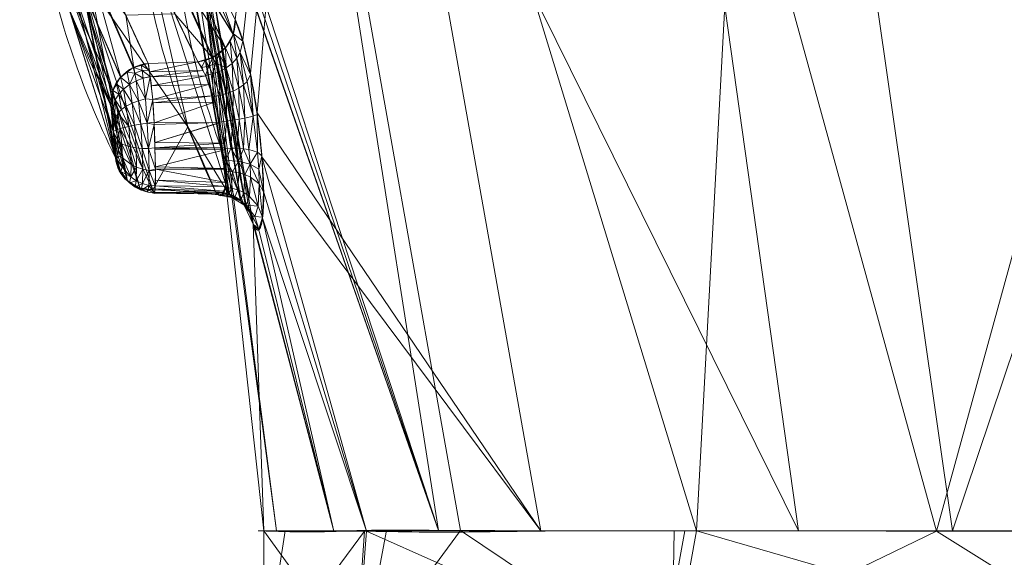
# Model space of a CAD drawing. Header units: millimetres. Extents: x -71 to 71, y -145 to 145.
# Tile 6 of 256: x -41.66 to -34.14, y -118.29 to -114.18. Entities that reach past the tile are written whole.
import ezdxf

# ---------------------------------------------------------------- set-up
doc = ezdxf.new("R2010")
doc.units = ezdxf.units.MM
doc.layers.add('1', color=7, linetype='CONTINUOUS')

msp = doc.modelspace()

# ---------------------------------------------------------------- linework, layer by layer
at = {"layer": '1', "color": 163, "linetype": 'Continuous', "lineweight": 13}
for p, q in [((-40.2978, -114.5032, -5.1675), (-40.6769, -114.5157, -5.1632)), ((-40.1616, -115.4987, -4.8322), (-40.642, -115.4828, -4.8374))]:
    msp.add_line(p, q, dxfattribs=at)
at = {"layer": '1', "color": 163, "linetype": 'Continuous', "lineweight": 13, "extrusion": (0.1632, -0.314799, -0.935023)}
msp.add_arc((-88.3551, 75.6004, 34.3006), 0.3, 21.46626, 113.8342, dxfattribs=at)
at = {"layer": '1', "color": 163, "linetype": 'Continuous', "lineweight": 13, "extrusion": (-0.157665, 0.315274, 0.935812)}
msp.add_arc((87.7189, 77.278, -34.5223), 0.3, 246.94628, 339.53442, dxfattribs=at)
at = {"layer": '1', "color": 163, "linetype": 'Continuous', "lineweight": 13, "extrusion": (0.15462, -0.315474, -0.936252)}
msp.add_arc((-87.1838, 78.3732, 34.6769), 0.3, 116.67351, 199.89976, dxfattribs=at)
at = {"layer": '1', "color": 163, "linetype": 'Continuous', "lineweight": 13, "extrusion": (-0.151083, 0.315529, 0.936811)}
msp.add_arc((86.236, 79.9201, -34.9022), 0.3, 160.75249, 243.81724, dxfattribs=at)
at = {"layer": '1', "color": 163, "linetype": 'Continuous', "lineweight": 13}
for points in [[(-40.9268, -115.2364, -4.9675), (-41.0636, -114.9586, -4.1368), (-41.2924, -114.401, -2.4689), (-41.5089, -113.5613, 0.046), (-41.6066, -112.7198, 2.5674), (-41.5973, -112.1591, 4.2498), (-41.5752, -111.8792, 5.0907)], [(-40.4617, -112.3652, 5.2372), (-40.4919, -112.6679, 4.3478), (-40.511, -113.2635, 2.5987), (-40.4199, -114.1251, 0.0626), (-40.2121, -114.955, -2.3781), (-40, -115.4854, -3.9396), (-39.8766, -115.7446, -4.7034)], [(-41.2793, -114.1027, -2.9054), (-41.1888, -114.3512, -3.6492), (-41.0828, -114.5961, -4.3819), (-40.9616, -114.8372, -5.1029)]]:
    msp.add_open_spline(points, degree=3, dxfattribs=at)
for points, knots in [([(-41.2909, -112.1134, 5.1623), (-41.2909, -112.1134, 5.1623), (-41.2909, -112.1134, 5.1623), (-41.3211, -112.5124, 3.9782), (-41.317, -112.9118, 2.7927), (-41.2364, -113.6735, 0.532), (-41.1663, -114.0362, -0.5445), (-40.9576, -114.7607, -2.6944), (-40.8184, -115.1227, -3.7689), (-40.642, -115.4828, -4.8374), (-40.642, -115.4828, -4.8374), (-40.642, -115.4828, -4.8374)], [0, 0, 0, 0, 0.000006, 0.000006, 0.354251, 0.354251, 0.676536, 0.676536, 0.999994, 0.999994, 1, 1, 1, 1]), ([(-40.1616, -115.4987, -4.8322), (-40.1616, -115.4987, -4.8321), (-40.1616, -115.4987, -4.8321), (-40.334, -115.1387, -3.7632), (-40.4683, -114.7766, -2.6882), (-40.6651, -114.0524, -0.5377), (-40.7282, -113.6899, 0.5389), (-40.7922, -112.9288, 2.7995), (-40.7868, -112.5298, 3.9848), (-40.7457, -112.1314, 5.1684), (-40.7457, -112.1314, 5.1684), (-40.7457, -112.1314, 5.1684)], [0, 0, 0, 0, 0.000006, 0.000006, 0.323497, 0.323497, 0.645757, 0.645757, 0.999994, 0.999994, 1, 1, 1, 1]), ([(-40.0132, -114.1822, -5.2259), (-40.0688, -114.0744, -4.908), (-40.1211, -113.9663, -4.5897), (-40.2192, -113.7499, -3.952), (-40.2651, -113.6415, -3.6327), (-40.319, -113.5048, -3.2301), (-40.3299, -113.4766, -3.147), (-40.3406, -113.4484, -3.064)], [0, 0, 0, 0, 0.442503, 0.442503, 0.885071, 0.885071, 1, 1, 1, 1]), ([(-40.6769, -114.5157, -5.1632), (-40.6769, -114.5157, -5.1632), (-40.6769, -114.5157, -5.1632), (-40.7309, -114.4078, -4.8429), (-40.7815, -114.2997, -4.5222), (-40.8762, -114.0833, -3.8798), (-40.9204, -113.9749, -3.5582), (-40.9722, -113.8376, -3.1506), (-40.9829, -113.8087, -3.065), (-40.9933, -113.7799, -2.9793)], [0, 0, 0, 0, 0.000026, 0.000026, 0.441313, 0.441313, 0.882622, 0.882622, 1, 1, 1, 1]), ([(-40.6265, -113.7707, -2.9921), (-40.6158, -113.7989, -3.0757), (-40.6049, -113.827, -3.1592), (-40.5508, -113.9634, -3.5644), (-40.5048, -114.0716, -3.8857), (-40.4062, -114.2876, -4.5273), (-40.3537, -114.3955, -4.8476), (-40.2978, -114.5031, -5.1675), (-40.2978, -114.5031, -5.1675), (-40.2978, -114.5032, -5.1675)], [0, 0, 0, 0, 0.114912, 0.114912, 0.557456, 0.557456, 0.999974, 0.999974, 1, 1, 1, 1]), ([(-39.8766, -115.7446, -4.7034), (-39.8684, -115.7618, -4.7542), (-39.8526, -115.7874, -4.8592), (-39.8249, -115.7962, -5.0756), (-39.8014, -115.7164, -5.3395), (-39.7909, -115.5179, -5.606), (-39.8065, -115.2249, -5.7628), (-39.8419, -114.8975, -5.8079), (-39.8956, -114.5841, -5.7124), (-39.946, -114.3657, -5.551), (-39.9857, -114.2428, -5.375), (-40.0043, -114.1994, -5.2766), (-40.0132, -114.1822, -5.2259)], [0, 0, 0, 0, 0.0625, 0.125, 0.25, 0.375, 0.5, 0.625, 0.75, 0.875, 0.9375, 1, 1, 1, 1]), ([(-40.642, -115.4828, -4.8374), (-40.6399, -115.4933, -4.869), (-40.6357, -115.5081, -4.9343), (-40.6283, -115.512, -5.0682), (-40.6218, -115.4673, -5.2322), (-40.6204, -115.3423, -5.3937), (-40.6249, -115.2094, -5.4697), (-40.6268, -115.113, -5.4969), (-40.6282, -115.0472, -5.5086), (-40.6325, -114.9299, -5.5122), (-40.6439, -114.7661, -5.4678), (-40.6588, -114.6319, -5.3643), (-40.6699, -114.5541, -5.2556), (-40.6747, -114.5264, -5.1947), (-40.6769, -114.5157, -5.1632)], [0, 0, 0, 0, 0.0625, 0.125, 0.25, 0.375, 0.5, 0.53125, 0.5625, 0.625, 0.75, 0.875, 0.9375, 1, 1, 1, 1]), ([(-40.2978, -114.5032, -5.1675), (-40.2801, -114.5247, -5.2321), (-40.2423, -114.5932, -5.3516), (-40.1849, -114.7546, -5.4803), (-40.1411, -114.9213, -5.5285), (-40.1152, -115.0421, -5.5271), (-40.1022, -115.1104, -5.5162), (-40.086, -115.2113, -5.4897), (-40.0767, -115.3523, -5.4114), (-40.0862, -115.4845, -5.2416), (-40.1107, -115.5303, -5.07), (-40.1378, -115.5254, -4.9315), (-40.1534, -115.5097, -4.8645), (-40.1616, -115.4987, -4.8322)], [0, 0, 0, 0, 0.125, 0.25, 0.375, 0.4375, 0.46875, 0.5, 0.625, 0.75, 0.875, 0.9375, 1, 1, 1, 1]), ([(-40.9616, -114.8372, -5.1029), (-40.9595, -114.8415, -5.1159), (-40.9549, -114.8527, -5.141), (-40.9451, -114.8848, -5.1856), (-40.9327, -114.9411, -5.2261), (-40.9191, -115.0206, -5.2521), (-40.9097, -115.1046, -5.2415), (-40.9055, -115.1785, -5.1992), (-40.908, -115.2272, -5.1298), (-40.9136, -115.2482, -5.0628), (-40.9206, -115.247, -5.0074), (-40.9246, -115.2408, -4.9805), (-40.9268, -115.2364, -4.9675)], [0, 0, 0, 0, 0.0625, 0.125, 0.25, 0.375, 0.5, 0.625, 0.75, 0.875, 0.9375, 1, 1, 1, 1]), ([(-5.0117, -118.0858, -39.1557), (-6.1973, -118.0859, -39.0062), (-8.5552, -118.0853, -38.6014), (-12.0239, -118.0826, -37.6814), (-15.3969, -118.0789, -36.4564), (-19.7321, -118.0751, -34.431), (-23.7702, -118.0753, -31.8388), (-26.9659, -118.0794, -29.1341), (-28.6849, -118.0829, -27.4728), (-29.9181, -118.086, -26.1712), (-31.0908, -118.0861, -24.8149), (-32.568, -118.0864, -22.9353), (-34.2471, -118.0868, -20.4603), (-35.9013, -118.0864, -17.4446), (-36.8616, -118.0861, -15.2538), (-37.3955, -118.0859, -13.8586), (-37.6496, -118.0873, -13.1563), (-38.0293, -118.0923, -12.0231), (-38.4534, -118.0984, -10.5904), (-38.8094, -118.0929, -9.1392), (-39.0544, -118.0877, -7.9695), (-39.1916, -118.086, -7.2353), (-39.4417, -118.086, -5.7626), (-39.7389, -118.0861, -3.3894), (-39.8888, -118.0851, 0.0462), (-39.7607, -118.0884, 3.0338), (-39.5138, -118.0952, 5.299), (-39.3357, -118.0936, 6.4808), (-39.2137, -118.0892, 7.1798), (-39.086, -118.0832, 7.8777), (-38.8423, -118.0797, 9.0478), (-38.429, -118.0832, 10.6772), (-37.9078, -118.0855, 12.3928), (-37.1087, -118.0862, 14.646), (-35.9171, -118.0868, 17.3889), (-34.1932, -118.0882, 20.5366), (-32.1919, -118.087, 23.5154), (-29.9311, -118.0861, 26.3025), (-27.429, -118.0852, 28.875), (-23.7988, -118.0832, 31.992), (-19.7729, -118.0819, 34.6043), (-15.4451, -118.0828, 36.6454), (-12.0759, -118.0837, 37.8808), (-8.6092, -118.0853, 38.8087), (-6.2522, -118.0857, 39.2187), (-5.0668, -118.0858, 39.3702)], [0, 0, 0, 0, 0.03125, 0.0625, 0.09375, 0.125, 0.1875, 0.21875, 0.234375, 0.25, 0.265625, 0.28125, 0.3125, 0.34375, 0.371094, 0.375, 0.382812, 0.390625, 0.40625, 0.421875, 0.429688, 0.4375, 0.441406, 0.46875, 0.5, 0.53125, 0.546875, 0.55957, 0.5625, 0.56543, 0.578125, 0.59375, 0.609375, 0.625, 0.65625, 0.6875, 0.71875, 0.75, 0.78125, 0.8125, 0.875, 0.90625, 0.9375, 0.96875, 1, 1, 1, 1])]:
    msp.add_open_spline(points, degree=3, knots=knots, dxfattribs=at)
for points in [[(-34.539, -118.0862, -19.2715), (-35.958, -108.1694, -18.6279), (-30.9581, -107.4315, -24.8827)], [(-30.9581, -107.4315, -24.8827), (-31.4196, -118.0862, -24.3883), (-34.539, -118.0862, -19.2715)], [(-39.3392, -108.7523, -11.1659), (-35.958, -108.1694, -18.6279), (-36.4924, -118.0862, -16.0674)], [(-35.958, -108.1694, -18.6279), (-34.539, -118.0862, -19.2715), (-36.4924, -118.0862, -16.0674)], [(-39.3392, -108.7523, -11.1659), (-39.956, -114.3389, -5.5024), (-40.0132, -114.1822, -5.2259)], [(-39.8965, -114.5937, -5.6964), (-39.956, -114.3389, -5.5024), (-39.3392, -108.7523, -11.1659)], [(-39.8458, -114.8939, -5.7837), (-39.8965, -114.5937, -5.6964), (-39.3392, -108.7523, -11.1659)], [(-39.3392, -108.7523, -11.1659), (-37.6809, -118.0874, -12.34), (-39.8458, -114.8939, -5.7837)], [(-36.4924, -118.0862, -16.0674), (-37.6809, -118.0874, -12.34), (-39.3392, -108.7523, -11.1659)], [(-40.4952, -111.8936, 5.7349), (-38.461, -118.0838, 10.0824), (-39.7376, -109.935, 12.0645)], [(-39.7376, -109.935, 12.0645), (-38.2942, -118.0833, 11.0999), (-35.7147, -118.0865, 17.1618)], [(-39.7376, -109.935, 12.0645), (-38.461, -118.0838, 10.0824), (-38.2942, -118.0833, 11.0999)], [(-35.7147, -118.0865, 17.1618), (-36.8112, -110.2718, 19.4347), (-39.7376, -109.935, 12.0645)], [(-32.5703, -110.4877, 25.9342), (-36.8112, -110.2718, 19.4347), (-34.6615, -118.0878, 19.6369)], [(-36.8112, -110.2718, 19.4347), (-35.7147, -118.0865, 17.1618), (-34.6615, -118.0878, 19.6369)], [(-34.6615, -118.0878, 19.6369), (-31.7417, -118.0869, 23.5453), (-32.5703, -110.4877, 25.9342)], [(-41.6579, -112.2471, 2.6544), (-40.9268, -115.2364, -4.9675), (-41.5752, -111.8792, 5.0907)], [(-38.461, -118.0838, 10.0824), (-40.4952, -111.8936, 5.7349), (-40.4648, -112.18, 5.5398)], [(-41.2512, -113.5573, 0.0631), (-40.8349, -115.4148, -4.8922), (-41.4749, -112.044, 5.1436)], [(-41.4749, -112.044, 5.1436), (-40.8349, -115.4148, -4.8922), (-41.3007, -113.7855, 0.137)], [(-40.7596, -113.3171, 1.6462), (-40.0627, -115.5147, -4.8108), (-40.652, -112.1507, 5.1716)], [(-40.6473, -112.1517, 5.1718), (-40.652, -112.1507, 5.1716), (-40.0627, -115.5147, -4.8108)], [(-40.6473, -112.1517, 5.1718), (-40.0627, -115.5147, -4.8108), (-40.0572, -115.5156, -4.8096)], [(-40.0572, -115.5156, -4.8096), (-40.5622, -112.2009, 5.1854), (-40.6473, -112.1517, 5.1718)], [(-40.5611, -112.2016, 5.1856), (-40.5622, -112.2009, 5.1854), (-39.9689, -115.5667, -4.7782)], [(-40.0572, -115.5156, -4.8096), (-39.9689, -115.5667, -4.7782), (-40.5622, -112.2009, 5.1854)], [(-40.5611, -112.2016, 5.1856), (-39.9689, -115.5667, -4.7782), (-39.9677, -115.5673, -4.7778)], [(-39.9677, -115.5673, -4.7778), (-40.5284, -112.2392, 5.1971), (-40.5611, -112.2016, 5.1856)], [(-38.461, -118.0838, 10.0824), (-40.4648, -112.18, 5.5398), (-40.4606, -112.3517, 5.2739)], [(-41.6579, -112.2471, 2.6544), (-41.4512, -113.5569, -1.2711), (-40.9268, -115.2364, -4.9675)], [(-39.9677, -115.5673, -4.7778), (-39.9355, -115.6082, -4.7588), (-40.5284, -112.2392, 5.1971)], [(-40.4968, -112.2755, 5.2083), (-40.5284, -112.2392, 5.1971), (-39.9355, -115.6082, -4.7588)], [(-40.4968, -112.2755, 5.2083), (-39.9355, -115.6082, -4.7588), (-40.1721, -114.0466, 0.2616)], [(-38.461, -118.0838, 10.0824), (-40.4606, -112.3517, 5.2739), (-40.4617, -112.3652, 5.2372)], [(-40.4617, -112.3652, 5.2372), (-39.6969, -118.0868, 2.546), (-38.461, -118.0838, 10.0824)], [(-40.4617, -112.3652, 5.2372), (-40.3504, -113.0079, 3.3465), (-39.6969, -118.0868, 2.546)], [(-39.7934, -118.087, 1.957), (-40.3504, -113.0079, 3.3465), (-39.8766, -115.7446, -4.7034)], [(-39.7934, -118.087, 1.957), (-39.6969, -118.0868, 2.546), (-40.3504, -113.0079, 3.3465)], [(-40.3755, -115.0008, -3.3538), (-40.7596, -113.3171, 1.6462), (-41.203, -113.8028, 0.1484)], [(-40.7596, -113.3171, 1.6462), (-40.3755, -115.0008, -3.3538), (-40.0627, -115.5147, -4.8108)], [(-41.4512, -113.5569, -1.2711), (-41.4391, -113.5872, -1.4459), (-40.9268, -115.2364, -4.9675)], [(-40.9268, -115.2364, -4.9675), (-41.4391, -113.5872, -1.4459), (-41.2793, -114.1027, -2.9054)], [(-41.2512, -113.5573, 0.0631), (-40.8989, -115.3341, -4.93), (-40.8361, -115.4141, -4.8926)], [(-41.2512, -113.5573, 0.0631), (-40.8361, -115.4141, -4.8926), (-40.8349, -115.4148, -4.8922)], [(-41.2512, -113.5573, 0.0631), (-40.8997, -115.3315, -4.931), (-40.8989, -115.3341, -4.93)], [(-41.2512, -113.5573, 0.0631), (-40.9269, -115.2364, -4.9675), (-40.8997, -115.3315, -4.931)], [(-40.0274, -114.2918, -5.1914), (-40.4131, -113.6658, -3.0001), (-40.3536, -113.5633, -3.0269)], [(-40.3536, -113.5633, -3.0269), (-40.3531, -113.5591, -3.0283), (-40.0274, -114.2918, -5.1914)], [(-40.0274, -114.2918, -5.1914), (-40.3531, -113.5591, -3.0283), (-40.1891, -113.8159, -4.1466)], [(-40.5094, -113.7389, -2.9878), (-40.4143, -113.6667, -2.9999), (-40.0888, -114.3983, -5.1663)], [(-40.0279, -114.2959, -5.1902), (-40.4143, -113.6667, -2.9999), (-40.4131, -113.6658, -3.0001)], [(-40.0279, -114.2959, -5.1902), (-40.0876, -114.3974, -5.1664), (-40.4143, -113.6667, -2.9999)], [(-40.0876, -114.3974, -5.1664), (-40.0888, -114.3983, -5.1663), (-40.4143, -113.6667, -2.9999)], [(-40.4131, -113.6658, -3.0001), (-40.0274, -114.2918, -5.1914), (-40.0279, -114.2959, -5.1902)], [(-40.1826, -114.4704, -5.1584), (-40.5165, -113.7409, -2.9881), (-40.5094, -113.7389, -2.9878)], [(-40.1826, -114.4704, -5.1584), (-40.1895, -114.4723, -5.159), (-40.5165, -113.7409, -2.9881)], [(-40.4745, -114.1375, -4.0815), (-40.5165, -113.7409, -2.9881), (-40.1895, -114.4723, -5.159)], [(-40.5094, -113.7389, -2.9878), (-40.0888, -114.3983, -5.1663), (-40.1826, -114.4704, -5.1584)], [(-40.8349, -115.4148, -4.8922), (-40.741, -115.4668, -4.8592), (-41.3007, -113.7855, 0.137)], [(-41.203, -113.8028, 0.1484), (-41.3007, -113.7855, 0.137), (-40.741, -115.4668, -4.8592)], [(-40.8865, -114.6206, -5.1632), (-41.2061, -113.8839, -2.9702), (-41.1108, -113.8116, -2.9829)], [(-40.741, -115.4668, -4.8592), (-40.642, -115.4828, -4.8374), (-41.203, -113.8028, 0.1484)], [(-41.203, -113.8028, 0.1484), (-40.642, -115.4828, -4.8374), (-40.3755, -115.0008, -3.3538)], [(-41.1108, -113.8116, -2.9829), (-41.1037, -113.8097, -2.9827), (-40.7855, -114.5464, -5.1711), (-40.7924, -114.5484, -5.1717)], [(-41.1108, -113.8116, -2.9829), (-40.7924, -114.5484, -5.1717), (-40.8865, -114.6206, -5.1632)], [(-40.7855, -114.5464, -5.1711), (-41.1037, -113.8097, -2.9827), (-40.8476, -114.1483, -4.0729)], [(-40.1891, -113.8159, -4.1466), (-40.0132, -114.1822, -5.2259), (-40.0274, -114.2918, -5.1914)], [(-40.9473, -114.7232, -5.1388), (-41.2667, -113.9875, -2.9427), (-41.2073, -113.8848, -2.97)], [(-41.2073, -113.8848, -2.97), (-41.2061, -113.8839, -2.9702), (-40.8865, -114.6206, -5.1632), (-40.8877, -114.6215, -5.1631)], [(-41.2073, -113.8848, -2.97), (-40.8877, -114.6215, -5.1631), (-40.9473, -114.7232, -5.1388)], [(-40.9617, -114.8372, -5.1029), (-41.2794, -114.1027, -2.9054), (-41.2672, -113.9918, -2.9413)], [(-40.9473, -114.7232, -5.1388), (-41.2672, -113.9918, -2.9413), (-41.2667, -113.9875, -2.9427)], [(-41.2672, -113.9918, -2.9413), (-40.9478, -114.7273, -5.1376), (-40.9617, -114.8372, -5.1029)], [(-40.9473, -114.7232, -5.1388), (-40.9478, -114.7273, -5.1376), (-41.2672, -113.9918, -2.9413)], [(-39.9355, -115.6082, -4.7588), (-39.9048, -115.6471, -4.7408), (-40.1721, -114.0466, 0.2616)], [(-39.9048, -115.6471, -4.7408), (-39.904, -115.6498, -4.7397), (-40.1721, -114.0466, 0.2616)], [(-40.1721, -114.0466, 0.2616), (-39.904, -115.6498, -4.7397), (-39.8766, -115.7446, -4.7034)], [(-39.8766, -115.7446, -4.7034), (-40.169, -114.0556, 0.2647), (-40.1721, -114.0466, 0.2616)], [(-41.2793, -114.1027, -2.9054), (-40.9616, -114.8372, -5.1029), (-40.9443, -115.0367, -5.0356)], [(-40.9443, -115.0367, -5.0356), (-40.9268, -115.2364, -4.9675), (-41.2793, -114.1027, -2.9054)], [(-40.4745, -114.1375, -4.0815), (-40.2978, -114.5032, -5.1675), (-40.6769, -114.5157, -5.1632), (-40.8476, -114.1483, -4.0729)], [(-40.8476, -114.1483, -4.0729), (-40.6769, -114.5157, -5.1632), (-40.7855, -114.5464, -5.1711)], [(-40.1895, -114.4723, -5.159), (-40.2978, -114.5032, -5.1675), (-40.4745, -114.1375, -4.0815)], [(-40.0263, -114.2912, -5.1915), (-40.0132, -114.1822, -5.2259), (-39.9552, -114.3468, -5.5023)], [(-40.0004, -114.4757, -5.4031), (-40.051, -114.3465, -5.1772), (-40.0263, -114.2912, -5.1915)], [(-40.0263, -114.2912, -5.1915), (-39.9744, -114.4323, -5.4341), (-40.0004, -114.4757, -5.4031)], [(-39.9552, -114.3468, -5.5023), (-39.9744, -114.4323, -5.4341), (-40.0263, -114.2912, -5.1915)], [(-40.037, -114.516, -5.377), (-40.0876, -114.3974, -5.1664), (-40.051, -114.3465, -5.1772)], [(-40.051, -114.3465, -5.1772), (-40.0004, -114.4757, -5.4031), (-40.037, -114.516, -5.377)], [(-39.9744, -114.4323, -5.4341), (-39.9552, -114.3468, -5.5023), (-39.8965, -114.6013, -5.6921)], [(-40.1609, -114.5156, -5.2581), (-40.1872, -114.4726, -5.1585), (-40.1341, -114.4403, -5.1601)], [(-40.1609, -114.5156, -5.2581), (-40.1341, -114.4403, -5.1601), (-40.0823, -114.5508, -5.3577)], [(-40.0823, -114.5508, -5.3577), (-40.1341, -114.4403, -5.1601), (-40.0876, -114.3974, -5.1664)], [(-40.0876, -114.3974, -5.1664), (-40.037, -114.516, -5.377), (-40.0823, -114.5508, -5.3577)], [(-39.9486, -114.6803, -5.5619), (-40.0004, -114.4757, -5.4031), (-39.9744, -114.4323, -5.4341)], [(-39.9744, -114.4323, -5.4341), (-39.9214, -114.6535, -5.6032), (-39.9486, -114.6803, -5.5619)], [(-39.8965, -114.6013, -5.6921), (-39.9214, -114.6535, -5.6032), (-39.9744, -114.4323, -5.4341)], [(-40.7876, -114.547, -5.1713), (-40.7305, -114.5308, -5.1671), (-40.7238, -114.5693, -5.2607)], [(-40.7305, -114.5308, -5.1671), (-40.6769, -114.5157, -5.1632), (-40.669, -114.567, -5.2511)], [(-40.669, -114.567, -5.2511), (-40.7238, -114.5693, -5.2607), (-40.7305, -114.5308, -5.1671)], [(-40.6668, -114.5814, -5.2756), (-40.6769, -114.5157, -5.1632), (-40.2978, -114.5032, -5.1675)], [(-40.2978, -114.5032, -5.1675), (-40.261, -114.5705, -5.2828), (-40.6668, -114.5814, -5.2756)], [(-40.2693, -114.5465, -5.2623), (-40.2978, -114.5032, -5.1675), (-40.243, -114.4934, -5.1612)], [(-40.243, -114.4934, -5.1612), (-40.2155, -114.536, -5.2575), (-40.2693, -114.5465, -5.2623)], [(-40.2155, -114.536, -5.2575), (-40.243, -114.4934, -5.1612), (-40.1872, -114.4726, -5.1585)], [(-40.1872, -114.4726, -5.1585), (-40.1609, -114.5156, -5.2581), (-40.2155, -114.536, -5.2575)], [(-40.1869, -114.5969, -5.3419), (-40.2155, -114.536, -5.2575), (-40.1609, -114.5156, -5.2581)], [(-40.1609, -114.5156, -5.2581), (-40.1334, -114.578, -5.3459), (-40.1869, -114.5969, -5.3419)], [(-40.0823, -114.5508, -5.3577), (-40.1334, -114.578, -5.3459), (-40.1609, -114.5156, -5.2581)], [(-40.0294, -114.7282, -5.4978), (-40.0823, -114.5508, -5.3577), (-40.037, -114.516, -5.377)], [(-39.9852, -114.7057, -5.5261), (-40.037, -114.516, -5.377), (-40.0004, -114.4757, -5.4031)], [(-40.037, -114.516, -5.377), (-39.9852, -114.7057, -5.5261), (-40.0294, -114.7282, -5.4978)], [(-40.0004, -114.4757, -5.4031), (-39.9486, -114.6803, -5.5619), (-39.9852, -114.7057, -5.5261)], [(-40.8877, -114.6215, -5.1631), (-40.8375, -114.5829, -5.1676), (-40.8203, -114.6768, -5.3229)], [(-40.8375, -114.5829, -5.1676), (-40.7924, -114.5484, -5.1717), (-40.7785, -114.5899, -5.2598)], [(-40.8203, -114.6768, -5.3229), (-40.8375, -114.5829, -5.1676), (-40.7785, -114.5899, -5.2598)], [(-40.7785, -114.5899, -5.2598), (-40.769, -114.649, -5.335), (-40.8203, -114.6768, -5.3229)], [(-40.7924, -114.5484, -5.1717), (-40.7876, -114.547, -5.1713), (-40.7785, -114.5899, -5.2598)], [(-40.7238, -114.5693, -5.2607), (-40.7785, -114.5899, -5.2598), (-40.7876, -114.547, -5.1713)], [(-40.7785, -114.5899, -5.2598), (-40.7238, -114.5693, -5.2607), (-40.7154, -114.6294, -5.3393)], [(-40.7154, -114.6294, -5.3393), (-40.769, -114.649, -5.335), (-40.7785, -114.5899, -5.2598)], [(-40.7238, -114.5693, -5.2607), (-40.669, -114.567, -5.2511), (-40.6612, -114.6172, -5.3369)], [(-40.6612, -114.6172, -5.3369), (-40.7154, -114.6294, -5.3393), (-40.7238, -114.5693, -5.2607)], [(-40.6611, -114.6181, -5.3386), (-40.6668, -114.5814, -5.2756), (-40.261, -114.5705, -5.2828)], [(-40.6611, -114.6181, -5.3386), (-40.261, -114.5705, -5.2828), (-40.2383, -114.6118, -5.3535)], [(-40.2396, -114.6075, -5.3447), (-40.2693, -114.5465, -5.2623), (-40.2155, -114.536, -5.2575)], [(-40.2155, -114.536, -5.2575), (-40.1869, -114.5969, -5.3419), (-40.2396, -114.6075, -5.3447)], [(-40.1807, -114.7697, -5.4667), (-40.2396, -114.6075, -5.3447), (-40.1869, -114.5969, -5.3419)], [(-40.13, -114.7606, -5.4683), (-40.1869, -114.5969, -5.3419), (-40.1334, -114.578, -5.3459)], [(-40.1869, -114.5969, -5.3419), (-40.13, -114.7606, -5.4683), (-40.1807, -114.7697, -5.4667)], [(-40.0786, -114.7467, -5.4785), (-40.1334, -114.578, -5.3459), (-40.0823, -114.5508, -5.3577)], [(-40.1334, -114.578, -5.3459), (-40.0786, -114.7467, -5.4785), (-40.13, -114.7606, -5.4683)], [(-40.0823, -114.5508, -5.3577), (-40.0294, -114.7282, -5.4978), (-40.0786, -114.7467, -5.4785)], [(-39.8749, -114.9189, -5.682), (-39.9214, -114.6535, -5.6032), (-39.8965, -114.6013, -5.6921)], [(-39.8965, -114.6013, -5.6921), (-39.8453, -114.9062, -5.778), (-39.8749, -114.9189, -5.682)], [(-40.9473, -114.7232, -5.1388), (-40.9191, -114.6751, -5.1503), (-40.9024, -114.7522, -5.2763)], [(-40.9191, -114.6751, -5.1503), (-40.8877, -114.6215, -5.1631), (-40.8657, -114.7118, -5.303)], [(-40.8657, -114.7118, -5.303), (-40.9024, -114.7522, -5.2763), (-40.9191, -114.6751, -5.1503)], [(-40.8203, -114.6768, -5.3229), (-40.8657, -114.7118, -5.303), (-40.8877, -114.6215, -5.1631)], [(-40.8657, -114.7118, -5.303), (-40.8203, -114.6768, -5.3229), (-40.7999, -114.8207, -5.4227)], [(-40.8203, -114.6768, -5.3229), (-40.769, -114.649, -5.335), (-40.7504, -114.8013, -5.4425)], [(-40.7504, -114.8013, -5.4425), (-40.7999, -114.8207, -5.4227), (-40.8203, -114.6768, -5.3229)], [(-40.769, -114.649, -5.335), (-40.7154, -114.6294, -5.3393), (-40.6988, -114.7862, -5.453)], [(-40.6988, -114.7862, -5.453), (-40.7504, -114.8013, -5.4425), (-40.769, -114.649, -5.335)], [(-40.7154, -114.6294, -5.3393), (-40.6612, -114.6172, -5.3369), (-40.6611, -114.6181, -5.3386)], [(-40.6988, -114.7862, -5.453), (-40.7154, -114.6294, -5.3393), (-40.6611, -114.6181, -5.3386)], [(-40.6611, -114.6181, -5.3386), (-40.6428, -114.7926, -5.4656), (-40.6988, -114.7862, -5.453)], [(-40.2383, -114.6118, -5.3535), (-40.6539, -114.6867, -5.3885), (-40.6611, -114.6181, -5.3386)], [(-40.2383, -114.6118, -5.3535), (-40.2158, -114.676, -5.4026), (-40.6539, -114.6867, -5.3885)], [(-40.6428, -114.7926, -5.4656), (-40.6539, -114.6867, -5.3885), (-40.2158, -114.676, -5.4026)], [(-40.2158, -114.676, -5.4026), (-40.1849, -114.7637, -5.4698), (-40.6428, -114.7926, -5.4656)], [(-39.9398, -114.9346, -5.5973), (-39.9852, -114.7057, -5.5261), (-39.9486, -114.6803, -5.5619)], [(-39.9486, -114.6803, -5.5619), (-39.9214, -114.6535, -5.6032), (-39.8749, -114.9189, -5.682)], [(-39.9486, -114.6803, -5.5619), (-39.8749, -114.9189, -5.682), (-39.9398, -114.9346, -5.5973)], [(-40.9478, -114.8769, -5.1723), (-40.9617, -114.8372, -5.1029), (-40.9473, -114.7232, -5.1388)], [(-40.9473, -114.7232, -5.1388), (-40.9284, -114.7953, -5.2445), (-40.9478, -114.8769, -5.1723)], [(-40.9024, -114.7522, -5.2763), (-40.9284, -114.7953, -5.2445), (-40.9473, -114.7232, -5.1388)], [(-40.9284, -114.7953, -5.2445), (-40.9024, -114.7522, -5.2763), (-40.881, -114.869, -5.3569)], [(-40.9024, -114.7522, -5.2763), (-40.8657, -114.7118, -5.303), (-40.8443, -114.8437, -5.3937)], [(-40.8443, -114.8437, -5.3937), (-40.881, -114.869, -5.3569), (-40.9024, -114.7522, -5.2763)], [(-40.7999, -114.8207, -5.4227), (-40.8443, -114.8437, -5.3937), (-40.8657, -114.7118, -5.303)], [(-40.0804, -114.9578, -5.5276), (-40.13, -114.7606, -5.4683), (-40.0786, -114.7467, -5.4785)], [(-40.0786, -114.7467, -5.4785), (-40.0308, -114.9507, -5.5417), (-40.0804, -114.9578, -5.5276)], [(-40.0308, -114.9507, -5.5417), (-40.0786, -114.7467, -5.4785), (-40.0294, -114.7282, -5.4978)], [(-40.0294, -114.7282, -5.4978), (-39.9831, -114.9428, -5.5651), (-40.0308, -114.9507, -5.5417)], [(-39.9831, -114.9428, -5.5651), (-40.0294, -114.7282, -5.4978), (-39.9852, -114.7057, -5.5261)], [(-39.9852, -114.7057, -5.5261), (-39.9398, -114.9346, -5.5973), (-39.9831, -114.9428, -5.5651)], [(-40.9329, -114.9432, -5.2224), (-40.9478, -114.8769, -5.1723), (-40.9284, -114.7953, -5.2445)], [(-40.9284, -114.7953, -5.2445), (-40.9082, -114.8953, -5.3146), (-40.9329, -114.9432, -5.2224)], [(-40.881, -114.869, -5.3569), (-40.9082, -114.8953, -5.3146), (-40.9284, -114.7953, -5.2445)], [(-40.8443, -114.8437, -5.3937), (-40.7999, -114.8207, -5.4227), (-40.7824, -114.9888, -5.4627)], [(-40.7999, -114.8207, -5.4227), (-40.7504, -114.8013, -5.4425), (-40.7344, -114.9804, -5.4867)], [(-40.7344, -114.9804, -5.4867), (-40.7824, -114.9888, -5.4627), (-40.7999, -114.8207, -5.4227)], [(-40.7504, -114.8013, -5.4425), (-40.6988, -114.7862, -5.453), (-40.6844, -114.9724, -5.5011)], [(-40.6844, -114.9724, -5.5011), (-40.7344, -114.9804, -5.4867), (-40.7504, -114.8013, -5.4425)], [(-40.6844, -114.9724, -5.5011), (-40.6988, -114.7862, -5.453), (-40.6428, -114.7926, -5.4656)], [(-40.6428, -114.7926, -5.4656), (-40.6319, -114.9654, -5.505), (-40.6844, -114.9724, -5.5011)], [(-40.6412, -114.8178, -5.4714), (-40.6428, -114.7926, -5.4656), (-40.1849, -114.7637, -5.4698)], [(-40.1849, -114.7637, -5.4698), (-40.172, -114.8133, -5.4833), (-40.6412, -114.8178, -5.4714)], [(-40.6316, -114.9702, -5.5061), (-40.6412, -114.8178, -5.4714), (-40.172, -114.8133, -5.4833)], [(-40.172, -114.8133, -5.4833), (-40.1313, -114.9687, -5.5256), (-40.6316, -114.9702, -5.5061)], [(-40.1294, -114.9641, -5.5224), (-40.1807, -114.7697, -5.4667), (-40.13, -114.7606, -5.4683)], [(-40.13, -114.7606, -5.4683), (-40.0804, -114.9578, -5.5276), (-40.1294, -114.9641, -5.5224)], [(-40.9443, -115.0367, -5.0356), (-40.9616, -114.8372, -5.1029), (-40.9478, -114.8769, -5.1723)], [(-40.9478, -114.8769, -5.1723), (-40.9329, -114.9432, -5.2224), (-40.9443, -115.0367, -5.0356)], [(-40.9082, -114.8953, -5.3146), (-40.9326, -114.9453, -5.223), (-40.9329, -114.9432, -5.2224)], [(-40.9196, -115.0232, -5.2461), (-40.9326, -114.9453, -5.223), (-40.9082, -114.8953, -5.3146)], [(-40.9082, -114.8953, -5.3146), (-40.8909, -115.0124, -5.3432), (-40.9196, -115.0232, -5.2461)], [(-40.9082, -114.8953, -5.3146), (-40.881, -114.869, -5.3569), (-40.826, -114.9972, -5.4297)], [(-40.826, -114.9972, -5.4297), (-40.8909, -115.0124, -5.3432), (-40.9082, -114.8953, -5.3146)], [(-40.881, -114.869, -5.3569), (-40.8443, -114.8437, -5.3937), (-40.826, -114.9972, -5.4297)], [(-40.7824, -114.9888, -5.4627), (-40.826, -114.9972, -5.4297), (-40.8443, -114.8437, -5.3937)], [(-39.8423, -115.1952, -5.654), (-39.8749, -114.9189, -5.682), (-39.8453, -114.9062, -5.778)], [(-39.809, -115.2288, -5.7408), (-39.8458, -114.8939, -5.7837), (-37.6809, -118.0874, -12.34)], [(-39.8453, -114.9062, -5.778), (-39.8096, -115.222, -5.7431), (-39.8423, -115.1952, -5.654)], [(-40.9443, -115.0367, -5.0356), (-40.9329, -114.9432, -5.2224), (-40.9196, -115.0232, -5.2461)], [(-40.7824, -114.9888, -5.4627), (-40.7344, -114.9804, -5.4867), (-40.723, -115.1652, -5.46)], [(-40.7344, -114.9804, -5.4867), (-40.6844, -114.9724, -5.5011), (-40.6742, -115.166, -5.4747)], [(-40.6742, -115.166, -5.4747), (-40.723, -115.1652, -5.46), (-40.7344, -114.9804, -5.4867)], [(-40.6844, -114.9724, -5.5011), (-40.6319, -114.9654, -5.505), (-40.6308, -114.9821, -5.5088)], [(-40.6742, -115.166, -5.4747), (-40.6844, -114.9724, -5.5011), (-40.6308, -114.9821, -5.5088)], [(-40.6308, -114.9821, -5.5088), (-40.6259, -115.1605, -5.4826), (-40.6742, -115.166, -5.4747)], [(-40.6308, -114.9821, -5.5088), (-40.6316, -114.9702, -5.5061), (-40.1313, -114.9687, -5.5256)], [(-40.627, -115.1205, -5.4885), (-40.6308, -114.9821, -5.5088), (-40.1313, -114.9687, -5.5256)], [(-40.1313, -114.9687, -5.5256), (-40.1312, -114.9692, -5.5257), (-40.627, -115.1205, -5.4885)], [(-40.1312, -114.9692, -5.5257), (-40.1012, -115.1252, -5.5066), (-40.627, -115.1205, -5.4885)], [(-40.0937, -115.1652, -5.5006), (-40.1294, -114.9641, -5.5224), (-40.0804, -114.9578, -5.5276)], [(-40.0804, -114.9578, -5.5276), (-40.0458, -115.1634, -5.5071), (-40.0937, -115.1652, -5.5006)], [(-40.0458, -115.1634, -5.5071), (-40.0804, -114.9578, -5.5276), (-40.0308, -114.9507, -5.5417)], [(-40.0308, -114.9507, -5.5417), (-39.9973, -115.1642, -5.5216), (-40.0458, -115.1634, -5.5071)], [(-39.9973, -115.1642, -5.5216), (-40.0308, -114.9507, -5.5417), (-39.9831, -114.9428, -5.5651)], [(-39.9831, -114.9428, -5.5651), (-39.9506, -115.1679, -5.5444), (-39.9973, -115.1642, -5.5216)], [(-39.9506, -115.1679, -5.5444), (-39.9831, -114.9428, -5.5651), (-39.9398, -114.9346, -5.5973)], [(-39.9398, -114.9346, -5.5973), (-39.9078, -115.1745, -5.575), (-39.9506, -115.1679, -5.5444)], [(-39.9078, -115.1745, -5.575), (-39.9398, -114.9346, -5.5973), (-39.8749, -114.9189, -5.682)], [(-39.8749, -114.9189, -5.682), (-39.8423, -115.1952, -5.654), (-39.9078, -115.1745, -5.575)], [(-40.9196, -115.0232, -5.2461), (-40.9108, -115.1001, -5.2371), (-40.9443, -115.0367, -5.0356)], [(-40.9443, -115.0367, -5.0356), (-40.9085, -115.2215, -5.1315), (-40.9161, -115.2467, -5.0442)], [(-40.9443, -115.0367, -5.0356), (-40.9108, -115.1001, -5.2371), (-40.9067, -115.1711, -5.1974)], [(-40.9067, -115.1711, -5.1974), (-40.9085, -115.2215, -5.1315), (-40.9443, -115.0367, -5.0356)], [(-40.9161, -115.2467, -5.0442), (-40.9262, -115.2375, -4.9708), (-40.9443, -115.0367, -5.0356)], [(-40.9262, -115.2375, -4.9708), (-40.9268, -115.2364, -4.9675), (-40.9443, -115.0367, -5.0356)], [(-40.9108, -115.1001, -5.2371), (-40.9196, -115.0232, -5.2461), (-40.8909, -115.0124, -5.3432)], [(-40.8909, -115.0124, -5.3432), (-40.8786, -115.1326, -5.3257), (-40.9108, -115.1001, -5.2371)], [(-40.8909, -115.0124, -5.3432), (-40.826, -114.9972, -5.4297), (-40.8131, -115.1543, -5.4057)], [(-40.8131, -115.1543, -5.4057), (-40.8786, -115.1326, -5.3257), (-40.8909, -115.0124, -5.3432)], [(-40.826, -114.9972, -5.4297), (-40.7824, -114.9888, -5.4627), (-40.7701, -115.1613, -5.4368)], [(-40.7701, -115.1613, -5.4368), (-40.8131, -115.1543, -5.4057), (-40.826, -114.9972, -5.4297)], [(-40.723, -115.1652, -5.46), (-40.7701, -115.1613, -5.4368), (-40.7824, -114.9888, -5.4627)], [(-40.642, -115.4828, -4.8374), (-40.1616, -115.4987, -4.8322), (-40.3755, -115.0008, -3.3538)], [(-40.3755, -115.0008, -3.3538), (-40.1616, -115.4987, -4.8322), (-40.0627, -115.5147, -4.8108)], [(-40.8786, -115.1326, -5.3257), (-40.9106, -115.1042, -5.2348), (-40.9108, -115.1001, -5.2371)], [(-40.9067, -115.1711, -5.1974), (-40.9106, -115.1042, -5.2348), (-40.8786, -115.1326, -5.3257)], [(-40.8786, -115.1326, -5.3257), (-40.8738, -115.2362, -5.2622), (-40.9067, -115.1711, -5.1974)], [(-40.808, -115.2895, -5.3228), (-40.8738, -115.2362, -5.2622), (-40.8786, -115.1326, -5.3257)], [(-40.8786, -115.1326, -5.3257), (-40.8131, -115.1543, -5.4057), (-40.808, -115.2895, -5.3228)], [(-40.6259, -115.1605, -5.4826), (-40.627, -115.1205, -5.4885), (-40.1012, -115.1252, -5.5066)], [(-40.1012, -115.1252, -5.5066), (-40.0944, -115.1602, -5.5023), (-40.6259, -115.1605, -5.4826)], [(-40.9085, -115.2215, -5.1315), (-40.9067, -115.1711, -5.1974), (-40.8738, -115.2362, -5.2622)], [(-40.7653, -115.3097, -5.3461), (-40.808, -115.2895, -5.3228), (-40.8131, -115.1543, -5.4057)], [(-40.8131, -115.1543, -5.4057), (-40.7701, -115.1613, -5.4368), (-40.7653, -115.3097, -5.3461)], [(-40.7185, -115.3243, -5.3633), (-40.7653, -115.3097, -5.3461), (-40.7701, -115.1613, -5.4368)], [(-40.7701, -115.1613, -5.4368), (-40.723, -115.1652, -5.46), (-40.7185, -115.3243, -5.3633)], [(-40.6701, -115.3332, -5.374), (-40.7185, -115.3243, -5.3633), (-40.723, -115.1652, -5.46)], [(-40.723, -115.1652, -5.46), (-40.6742, -115.166, -5.4747), (-40.6701, -115.3332, -5.374)], [(-40.6742, -115.166, -5.4747), (-40.6259, -115.1605, -5.4826), (-40.6216, -115.3236, -5.3922)], [(-40.6216, -115.3236, -5.3922), (-40.6701, -115.3332, -5.374), (-40.6742, -115.166, -5.4747)], [(-40.6257, -115.171, -5.4768), (-40.6259, -115.1605, -5.4826), (-40.0944, -115.1602, -5.5023)], [(-40.0944, -115.1602, -5.5023), (-40.093, -115.1769, -5.4934), (-40.6257, -115.171, -5.4768)], [(-40.622, -115.3064, -5.4017), (-40.6257, -115.171, -5.4768), (-40.093, -115.1769, -5.4934)], [(-40.093, -115.1769, -5.4934), (-40.0814, -115.3188, -5.4184), (-40.622, -115.3064, -5.4017)], [(-40.0842, -115.2583, -5.4584), (-40.0937, -115.1652, -5.5006), (-40.0458, -115.1634, -5.5071)], [(-40.0458, -115.1634, -5.5071), (-39.9883, -115.2639, -5.4772), (-40.0842, -115.2583, -5.4584)], [(-40.0458, -115.1634, -5.5071), (-39.9973, -115.1642, -5.5216), (-39.9883, -115.2639, -5.4772)], [(-39.9883, -115.2639, -5.4772), (-39.9973, -115.1642, -5.5216), (-39.9506, -115.1679, -5.5444)], [(-39.9506, -115.1679, -5.5444), (-39.8991, -115.2865, -5.5252), (-39.9883, -115.2639, -5.4772)], [(-39.9506, -115.1679, -5.5444), (-39.9078, -115.1745, -5.575), (-39.8991, -115.2865, -5.5252)], [(-39.8991, -115.2865, -5.5252), (-39.9078, -115.1745, -5.575), (-39.8423, -115.1952, -5.654)], [(-39.8423, -115.1952, -5.654), (-39.8334, -115.3238, -5.5964), (-39.8991, -115.2865, -5.5252)], [(-39.8334, -115.3238, -5.5964), (-39.8423, -115.1952, -5.654), (-39.8096, -115.222, -5.7431)], [(-40.8999, -115.3308, -4.9312), (-40.9269, -115.2364, -4.9675), (-40.9262, -115.2375, -4.9708)], [(-40.8858, -115.3423, -5.0486), (-40.8999, -115.3308, -4.9312), (-40.9262, -115.2375, -4.9708)], [(-40.9262, -115.2375, -4.9708), (-40.9161, -115.2467, -5.0442), (-40.8858, -115.3423, -5.0486)], [(-40.9161, -115.2467, -5.0442), (-40.9089, -115.2229, -5.1267), (-40.8764, -115.3086, -5.1654)], [(-40.8764, -115.3086, -5.1654), (-40.8858, -115.3423, -5.0486), (-40.9161, -115.2467, -5.0442)], [(-40.8764, -115.3086, -5.1654), (-40.9089, -115.2229, -5.1267), (-40.9085, -115.2215, -5.1315)], [(-40.8738, -115.2362, -5.2622), (-40.8764, -115.3086, -5.1654), (-40.9085, -115.2215, -5.1315)], [(-40.8108, -115.3837, -5.1972), (-40.8764, -115.3086, -5.1654), (-40.8738, -115.2362, -5.2622)], [(-40.8738, -115.2362, -5.2622), (-40.808, -115.2895, -5.3228), (-40.8108, -115.3837, -5.1972)], [(-40.0842, -115.2583, -5.4584), (-39.9883, -115.2639, -5.4772), (-40.0329, -115.3431, -5.4025)], [(-40.0329, -115.3431, -5.4025), (-40.0805, -115.3404, -5.3981), (-40.0842, -115.2583, -5.4584)], [(-39.9883, -115.2639, -5.4772), (-39.9848, -115.3513, -5.4131), (-40.0329, -115.3431, -5.4025)], [(-39.9883, -115.2639, -5.4772), (-39.8991, -115.2865, -5.5252), (-39.9383, -115.3652, -5.4301)], [(-39.9383, -115.3652, -5.4301), (-39.9848, -115.3513, -5.4131), (-39.9883, -115.2639, -5.4772)], [(-39.8096, -115.222, -5.7431), (-39.7963, -115.4971, -5.5832), (-39.8334, -115.3238, -5.5964)], [(-39.809, -115.2288, -5.7408), (-37.6809, -118.0874, -12.34), (-39.0114, -118.0887, -8.1674)], [(-39.0114, -118.0887, -8.1674), (-39.7953, -115.5016, -5.5878), (-39.809, -115.2288, -5.7408)], [(-40.8989, -115.3341, -4.93), (-40.8999, -115.3308, -4.9312), (-40.8858, -115.3423, -5.0486)], [(-40.8207, -115.428, -5.0457), (-40.8361, -115.4141, -4.8926), (-40.8989, -115.3341, -4.93)], [(-40.8989, -115.3341, -4.93), (-40.8858, -115.3423, -5.0486), (-40.8207, -115.428, -5.0457)], [(-40.8858, -115.3423, -5.0486), (-40.8764, -115.3086, -5.1654), (-40.8108, -115.3837, -5.1972)], [(-40.8108, -115.3837, -5.1972), (-40.8207, -115.428, -5.0457), (-40.8858, -115.3423, -5.0486)], [(-40.8108, -115.3837, -5.1972), (-40.808, -115.2895, -5.3228), (-40.7653, -115.3097, -5.3461)], [(-40.7653, -115.3097, -5.3461), (-40.768, -115.4128, -5.2085), (-40.8108, -115.3837, -5.1972)], [(-40.768, -115.4128, -5.2085), (-40.7653, -115.3097, -5.3461), (-40.7185, -115.3243, -5.3633)], [(-40.7185, -115.3243, -5.3633), (-40.721, -115.4345, -5.2161), (-40.768, -115.4128, -5.2085)], [(-40.721, -115.4345, -5.2161), (-40.7185, -115.3243, -5.3633), (-40.6701, -115.3332, -5.374)], [(-40.6701, -115.3332, -5.374), (-40.6723, -115.4484, -5.2198), (-40.721, -115.4345, -5.2161)], [(-40.6227, -115.451, -5.235), (-40.6723, -115.4484, -5.2198), (-40.6701, -115.3332, -5.374)], [(-40.6216, -115.3236, -5.3922), (-40.6217, -115.3354, -5.3777), (-40.6701, -115.3332, -5.374)], [(-40.6701, -115.3332, -5.374), (-40.6217, -115.3354, -5.3777), (-40.6227, -115.451, -5.235)], [(-40.0853, -115.426, -5.2992), (-40.6223, -115.4087, -5.2871), (-40.6216, -115.3236, -5.3922)], [(-40.6216, -115.3236, -5.3922), (-40.622, -115.3064, -5.4017), (-40.0814, -115.3188, -5.4184)], [(-40.0814, -115.3188, -5.4184), (-40.0809, -115.3256, -5.4148), (-40.6216, -115.3236, -5.3922)], [(-40.6216, -115.3236, -5.3922), (-40.0809, -115.3256, -5.4148), (-40.0853, -115.426, -5.2992)], [(-40.0413, -115.4695, -5.2359), (-40.0893, -115.4644, -5.2358), (-40.0805, -115.3404, -5.3981)], [(-40.0805, -115.3404, -5.3981), (-40.0329, -115.3431, -5.4025), (-40.0413, -115.4695, -5.2359)], [(-39.9929, -115.4824, -5.2397), (-40.0413, -115.4695, -5.2359), (-40.0329, -115.3431, -5.4025)], [(-40.0329, -115.3431, -5.4025), (-39.9848, -115.3513, -5.4131), (-39.9929, -115.4824, -5.2397)], [(-39.9462, -115.5032, -5.2475), (-39.9929, -115.4824, -5.2397), (-39.9848, -115.3513, -5.4131)], [(-39.9848, -115.3513, -5.4131), (-39.9383, -115.3652, -5.4301), (-39.9462, -115.5032, -5.2475)], [(-39.8991, -115.2865, -5.5252), (-39.8957, -115.3846, -5.4533), (-39.9383, -115.3652, -5.4301)], [(-39.8299, -115.4366, -5.5139), (-39.8957, -115.3846, -5.4533), (-39.8991, -115.2865, -5.5252)], [(-39.8991, -115.2865, -5.5252), (-39.8334, -115.3238, -5.5964), (-39.8299, -115.4366, -5.5139)], [(-39.7963, -115.4971, -5.5832), (-39.8299, -115.4366, -5.5139), (-39.8334, -115.3238, -5.5964)], [(-40.7774, -115.4609, -5.0426), (-40.7893, -115.4411, -4.8758), (-40.8361, -115.4141, -4.8926)], [(-40.8361, -115.4141, -4.8926), (-40.8207, -115.428, -5.0457), (-40.7774, -115.4609, -5.0426)], [(-40.8349, -115.4148, -4.8922), (-40.7465, -115.4659, -4.8604), (-40.741, -115.4668, -4.8592)], [(-40.8207, -115.428, -5.0457), (-40.8108, -115.3837, -5.1972), (-40.768, -115.4128, -5.2085)], [(-40.768, -115.4128, -5.2085), (-40.7774, -115.4609, -5.0426), (-40.8207, -115.428, -5.0457)], [(-40.7774, -115.4609, -5.0426), (-40.768, -115.4128, -5.2085), (-40.721, -115.4345, -5.2161)], [(-40.0867, -115.4558, -5.265), (-40.6227, -115.451, -5.235), (-40.6223, -115.4087, -5.2871)], [(-40.6223, -115.4087, -5.2871), (-40.0853, -115.426, -5.2992), (-40.0867, -115.4558, -5.265)], [(-39.9034, -115.5316, -5.2591), (-39.9462, -115.5032, -5.2475), (-39.9383, -115.3652, -5.4301)], [(-39.9383, -115.3652, -5.4301), (-39.8957, -115.3846, -5.4533), (-39.9034, -115.5316, -5.2591)], [(-39.8377, -115.606, -5.2917), (-39.9034, -115.5316, -5.2591), (-39.8957, -115.3846, -5.4533)], [(-39.8957, -115.3846, -5.4533), (-39.8299, -115.4366, -5.5139), (-39.8377, -115.606, -5.2917)], [(-40.7297, -115.4852, -5.0385), (-40.7465, -115.4659, -4.8604), (-40.7893, -115.4411, -4.8758)], [(-40.7893, -115.4411, -4.8758), (-40.7774, -115.4609, -5.0426), (-40.7297, -115.4852, -5.0385)], [(-40.721, -115.4345, -5.2161), (-40.7297, -115.4852, -5.0385), (-40.7774, -115.4609, -5.0426)], [(-40.6802, -115.5002, -5.0337), (-40.6912, -115.4748, -4.8482), (-40.7465, -115.4659, -4.8604)], [(-40.7465, -115.4659, -4.8604), (-40.7297, -115.4852, -5.0385), (-40.6802, -115.5002, -5.0337)], [(-40.7297, -115.4852, -5.0385), (-40.721, -115.4345, -5.2161), (-40.6723, -115.4484, -5.2198)], [(-40.6723, -115.4484, -5.2198), (-40.6802, -115.5002, -5.0337), (-40.7297, -115.4852, -5.0385)], [(-40.6308, -115.506, -5.0286), (-40.642, -115.4828, -4.8374), (-40.6912, -115.4748, -4.8482)], [(-40.6912, -115.4748, -4.8482), (-40.6802, -115.5002, -5.0337), (-40.6308, -115.506, -5.0286)], [(-40.6301, -115.5073, -5.0394), (-40.6802, -115.5002, -5.0337), (-40.6723, -115.4484, -5.2198)], [(-40.6301, -115.5073, -5.0394), (-40.6308, -115.506, -5.0286), (-40.6802, -115.5002, -5.0337)], [(-40.6723, -115.4484, -5.2198), (-40.6227, -115.451, -5.235), (-40.6301, -115.5073, -5.0394)], [(-40.1616, -115.4987, -4.8322), (-40.642, -115.4828, -4.8374), (-40.6325, -115.5024, -4.9989)], [(-40.6325, -115.5024, -4.9989), (-40.1267, -115.5157, -4.9994), (-40.1616, -115.4987, -4.8322)], [(-40.1267, -115.5157, -4.9994), (-40.6325, -115.5024, -4.9989), (-40.6301, -115.5073, -5.0394)], [(-40.1267, -115.5157, -4.9994), (-40.6301, -115.5073, -5.0394), (-40.6258, -115.4747, -5.1525)], [(-40.1007, -115.4919, -5.1578), (-40.6258, -115.4747, -5.1525), (-40.6227, -115.451, -5.235)], [(-40.6258, -115.4747, -5.1525), (-40.1126, -115.5226, -5.067), (-40.1267, -115.5157, -4.9994)], [(-40.6258, -115.4747, -5.1525), (-40.1007, -115.4919, -5.1578), (-40.1126, -115.5226, -5.067)], [(-40.6227, -115.451, -5.235), (-40.0867, -115.4558, -5.265), (-40.1007, -115.4919, -5.1578)], [(-40.0606, -115.5144, -4.8106), (-40.1616, -115.4987, -4.8322), (-40.1375, -115.5215, -4.9351)], [(-40.0684, -115.5278, -5.0339), (-40.1172, -115.5222, -5.0387), (-40.0893, -115.4644, -5.2358)], [(-40.0893, -115.4644, -5.2358), (-40.0413, -115.4695, -5.2359), (-40.0684, -115.5278, -5.0339)], [(-40.019, -115.5424, -5.0295), (-40.0684, -115.5278, -5.0339), (-40.0413, -115.4695, -5.2359)], [(-40.0413, -115.4695, -5.2359), (-39.9929, -115.4824, -5.2397), (-40.019, -115.5424, -5.0295)], [(-39.9715, -115.5662, -5.026), (-40.019, -115.5424, -5.0295), (-39.9929, -115.4824, -5.2397)], [(-39.9929, -115.4824, -5.2397), (-39.9462, -115.5032, -5.2475), (-39.9715, -115.5662, -5.026)], [(-39.9282, -115.5989, -5.0235), (-39.9715, -115.5662, -5.026), (-39.9462, -115.5032, -5.2475)], [(-39.9462, -115.5032, -5.2475), (-39.9034, -115.5316, -5.2591), (-39.9282, -115.5989, -5.0235)], [(-39.8049, -115.6911, -5.331), (-39.8377, -115.606, -5.2917), (-39.8299, -115.4366, -5.5139)], [(-39.8299, -115.4366, -5.5139), (-39.7963, -115.4971, -5.5832), (-39.8049, -115.6911, -5.331)], [(-39.8043, -115.6984, -5.3325), (-39.7953, -115.5016, -5.5878), (-39.0114, -118.0887, -8.1674)], [(-40.1375, -115.5215, -4.9351), (-40.038, -115.5405, -4.9194), (-40.0606, -115.5144, -4.8106)], [(-40.1375, -115.5215, -4.9351), (-40.1172, -115.5222, -5.0387), (-40.0684, -115.5278, -5.0339)], [(-40.0684, -115.5278, -5.0339), (-40.038, -115.5405, -4.9194), (-40.1375, -115.5215, -4.9351)], [(-40.0684, -115.5278, -5.0339), (-40.019, -115.5424, -5.0295), (-40.038, -115.5405, -4.9194)], [(-39.9677, -115.5673, -4.7778), (-40.0606, -115.5144, -4.8106), (-40.038, -115.5405, -4.9194)], [(-40.038, -115.5405, -4.9194), (-40.019, -115.5424, -5.0295), (-39.9715, -115.5662, -5.026)], [(-39.9715, -115.5662, -5.026), (-39.9463, -115.5967, -4.8999), (-40.038, -115.5405, -4.9194)], [(-40.038, -115.5405, -4.9194), (-39.9463, -115.5967, -4.8999), (-39.9677, -115.5673, -4.7778)], [(-39.9715, -115.5662, -5.026), (-39.9282, -115.5989, -5.0235), (-39.9463, -115.5967, -4.8999)], [(-39.9032, -115.6502, -4.7395), (-39.9677, -115.5673, -4.7778), (-39.9463, -115.5967, -4.8999)], [(-39.9282, -115.5989, -5.0235), (-39.9034, -115.5316, -5.2591), (-39.8377, -115.606, -5.2917)], [(-39.8814, -115.6827, -4.8801), (-39.9463, -115.5967, -4.8999), (-39.9282, -115.5989, -5.0235)], [(-39.9463, -115.5967, -4.8999), (-39.8814, -115.6827, -4.8801), (-39.9032, -115.6502, -4.7395)], [(-39.8377, -115.606, -5.2917), (-39.863, -115.6843, -5.022), (-39.9282, -115.5989, -5.0235)], [(-39.9282, -115.5989, -5.0235), (-39.863, -115.6843, -5.022), (-39.8814, -115.6827, -4.8801)], [(-39.8766, -115.7446, -4.7034), (-39.9032, -115.6502, -4.7395), (-39.8814, -115.6827, -4.8801)], [(-39.863, -115.6843, -5.022), (-39.8377, -115.606, -5.2917), (-39.8049, -115.6911, -5.331)], [(-39.8814, -115.6827, -4.8801), (-39.8326, -115.7811, -5.0249), (-39.8766, -115.7446, -4.7034)], [(-39.8814, -115.6827, -4.8801), (-39.863, -115.6843, -5.022), (-39.8326, -115.7811, -5.0249)], [(-39.8049, -115.6911, -5.331), (-39.8326, -115.7811, -5.0249), (-39.863, -115.6843, -5.022)], [(-39.2591, -118.0882, -4.9603), (-39.8325, -115.7877, -5.0215), (-39.8043, -115.6984, -5.3325)], [(-39.8043, -115.6984, -5.3325), (-39.0114, -118.0887, -8.1674), (-39.2591, -118.0882, -4.9603)], [(-39.8766, -115.7446, -4.7034), (-39.2591, -118.0882, -4.9603), (-39.7934, -118.087, 1.957)], [(-39.8766, -115.7446, -4.7034), (-39.8679, -115.7531, -4.7665), (-39.2591, -118.0882, -4.9603)], [(-39.2591, -118.0882, -4.9603), (-39.8679, -115.7531, -4.7665), (-39.8325, -115.7877, -5.0215)], [(-39.0524, -119.1146, 7.6945), (-38.8576, -118.0847, 7.6643), (-39.7934, -118.087, 1.957)], [(-39.7934, -118.087, 1.957), (-39.7913, -119.1243, -0.1581), (-39.0524, -119.1146, 7.6945)], [(-39.7934, -118.087, 1.957), (-39.6313, -118.0874, -0.1426), (-39.7913, -119.1243, -0.1581)], [(-39.7913, -119.1243, -0.1581), (-39.6313, -118.0874, -0.1426), (-39.0256, -118.0886, -7.9838)], [(-39.0256, -118.0886, -7.9838), (-39.173, -120.2245, -8.0131), (-39.7913, -119.1243, -0.1581)], [(-39.173, -120.2245, -8.0131), (-39.0256, -118.0886, -7.9838), (-39.0114, -118.0887, -8.1674)], [(-36.6806, -119.1278, -15.5334), (-39.173, -120.2245, -8.0131), (-39.0114, -118.0887, -8.1674)], [(-38.2942, -118.0833, 11.0999), (-39.0524, -119.1146, 7.6945), (-36.7677, -119.1098, 15.2074)], [(-38.2942, -118.0833, 11.0999), (-38.8576, -118.0847, 7.6643), (-39.0524, -119.1146, 7.6945)], [(-39.0114, -118.0887, -8.1674), (-36.6632, -118.0864, -15.5318), (-36.6806, -119.1278, -15.5334)], [(-36.7677, -119.1098, 15.2074), (-36.5808, -118.0854, 15.1264), (-38.2942, -118.0833, 11.0999)], [(-34.6615, -118.0878, 19.6369), (-36.5808, -118.0854, 15.1264), (-36.7677, -119.1098, 15.2074)], [(-36.7677, -119.1098, 15.2074), (-33.0268, -119.1103, 22.1262), (-34.6615, -118.0878, 19.6369)], [(-32.8535, -119.1407, -22.4569), (-36.6806, -119.1278, -15.5334), (-36.4924, -118.0862, -16.0674)], [(-36.6806, -119.1278, -15.5334), (-36.6632, -118.0864, -15.5318), (-36.4924, -118.0862, -16.0674)], [(-36.4924, -118.0862, -16.0674), (-32.6661, -118.0862, -22.3436), (-32.8535, -119.1407, -22.4569)], [(-33.0268, -119.1103, 22.1262), (-32.885, -118.0872, 22.0149), (-34.6615, -118.0878, 19.6369)]]:
    msp.add_3dface(points, dxfattribs=at)

doc.saveas('drawing.dxf')
